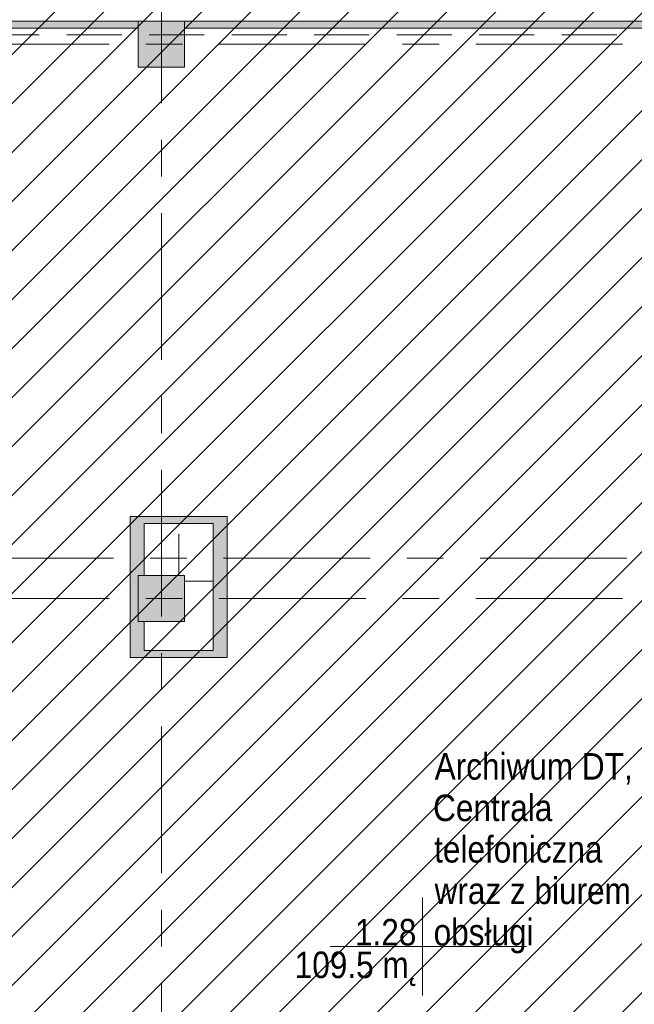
# Model space of a CAD drawing. Header units: centimetres. Extents: x -1737 to 3083, y -1 to 3760.
# Tile 20 of 36: x -735 to -203, y 1977 to 2830. Entities that reach past the tile are written whole.
import ezdxf

# ---------------------------------------------------------------- set-up
doc = ezdxf.new("R2010")
doc.units = ezdxf.units.CM
doc.linetypes.add('Hidden', pattern=[71.4375, 47.625, -23.8125])
doc.linetypes.add('Oś', pattern=[222.25, 127, -31.75, 31.75, -31.75])
for name, color, linetype, lineweight in [('A-AREA-IDEN', 2, 'Continuous', 13), ('A-DETL', 90, 'Continuous', 9), ('A-DETL-GENF', 92, 'Continuous', 9), ('A-DETL-THIN', 151, 'Continuous', 9), ('A-WALL', 113, 'Continuous', 13), ('S-COLS', 52, 'Continuous', 13), ('S-GRID', 1, 'Continuous', 13)]:
    doc.layers.add(name, color=color, linetype=linetype, lineweight=lineweight)
doc.layers.add('A-WALL-PATT', color=111, linetype='Continuous', lineweight=13, plot=False)
doc.styles.add('Arial_7', font='arial.ttf', dxfattribs={"width": 0.85, "height": 23})

msp = doc.modelspace()

# ---------------------------------------------------------------- hatches: boundary and pattern name
at = {"layer": 'S-COLS', "lineweight": 9}
for points in [[(-632.62, 2788.33), (-592.62, 2788.33), (-592.62, 2828.33), (-632.62, 2828.33)], [(-632.62, 2308.33), (-592.62, 2308.33), (-592.62, 2348.33), (-632.62, 2348.33)]]:
    msp.add_hatch(color=251, dxfattribs=at).paths.add_polyline_path(points, flags=0)

# ---------------------------------------------------------------- linework, layer by layer
at = {"layer": 'A-AREA-IDEN', "color": 251, "lineweight": 9}
for p, q in [((-386.38, 2069.48), (-386.38, 2026.98)), ((-376.62, 2026.98), (-466.38, 2026.98)), ((-466.38, 2026.98), (-296.38, 2026.98)), ((-386.38, 2026.98), (-386.38, 1984.48))]:
    msp.add_line(p, q, dxfattribs=at)
at = {"layer": 'A-DETL', "color": 251, "linetype": 'Hidden', "lineweight": 9}
msp.add_line((-1194.62, 2816.32), (-103.24, 2816.32), dxfattribs=at)
at = {"layer": 'A-DETL-GENF', "color": 251, "linetype": 'Continuous', "lineweight": 9}
for p, q in [((-1207.62, 2333.71), (-31.01, 3510.33)), ((-1207.62, 2291.28), (11.42, 3510.33)), ((-1207.62, 2248.86), (53.85, 3510.33)), ((-1207.62, 2206.43), (96.27, 3510.33)), ((-1207.62, 2164), (138.7, 3510.33)), ((-1207.62, 2121.58), (181.13, 3510.33)), ((-1207.62, 2079.15), (223.55, 3510.33)), ((-1207.62, 2036.72), (265.98, 3510.33)), ((-1207.62, 1994.3), (308.4, 3510.33)), ((-1207.62, 1951.87), (350.83, 3510.33)), ((-1207.62, 1909.44), (393.26, 3510.33)), ((-1207.62, 1867.02), (435.68, 3510.33)), ((-1173.89, 1858.33), (478.11, 3510.33)), ((-1131.46, 1858.33), (520.54, 3510.33)), ((-1089.04, 1858.33), (562.96, 3510.33)), ((-1046.61, 1858.33), (605.39, 3510.33)), ((-1004.18, 1858.33), (647.82, 3510.33)), ((-961.76, 1858.33), (690.24, 3510.33)), ((-919.33, 1858.33), (732.67, 3510.33)), ((-876.9, 1858.33), (775.1, 3510.33)), ((-834.48, 1858.33), (817.52, 3510.33)), ((-792.05, 1858.33), (859.95, 3510.33)), ((-749.63, 1858.33), (902.37, 3510.33)), ((-707.2, 1858.33), (944.8, 3510.33)), ((-664.77, 1858.33), (987.23, 3510.33)), ((-622.35, 1858.33), (1029.65, 3510.33)), ((-579.92, 1858.33), (1072.08, 3510.33)), ((-557.87, 1837.95), (1114.51, 3510.33)), ((-557.87, 1795.52), (1156.93, 3510.33)), ((-557.87, 1753.09), (542.38, 2853.34)), ((-557.87, 1710.67), (542.38, 2810.92)), ((-557.87, 1668.24), (542.38, 2768.49)), ((-557.87, 1625.81), (542.38, 2726.06))]:
    msp.add_line(p, q, dxfattribs=at)
at = {"layer": 'A-DETL-THIN', "color": 251, "lineweight": 9}
for p, q in [((-597.62, 2384.33), (-597.62, 2348.33)), ((-592.62, 2343.33), (-567.62, 2343.33))]:
    msp.add_line(p, q, dxfattribs=at)
at = {"layer": 'A-WALL', "color": 251, "lineweight": 9}
for p, q in [((-632.62, 2828.33), (-1192.62, 2828.33)), ((-1192.62, 2822.33), (-632.62, 2822.33)), ((-32.62, 2828.33), (-592.62, 2828.33)), ((-592.62, 2822.33), (-96.62, 2822.33)), ((-555.62, 2399.33), (-639.62, 2399.33)), ((-639.62, 2399.33), (-639.62, 2277.33)), ((-555.62, 2277.33), (-555.62, 2399.33)), ((-627.62, 2393.33), (-567.62, 2393.33)), ((-627.62, 2348.33), (-627.62, 2393.33)), ((-567.62, 2393.33), (-567.62, 2283.33)), ((-627.62, 2283.33), (-627.62, 2308.33)), ((-639.62, 2277.33), (-555.62, 2277.33)), ((-567.62, 2283.33), (-627.62, 2283.33))]:
    msp.add_line(p, q, dxfattribs=at)
at = {"layer": 'A-WALL-PATT', "color": 251, "linetype": 'Continuous', "lineweight": 9, "extrusion": (0, 0, -1)}
for points in [[(1192.62, 2828.24), (730.05, 2822.33), (632.62, 2828.33)], [(730.05, 2822.33), (1192.62, 2828.24), (1192.62, 2822.33)], [(632.62, 2828.33), (730.05, 2822.33), (632.62, 2822.33)], [(92.71, 2822.33), (592.62, 2828.33), (592.62, 2822.33)], [(592.62, 2828.33), (92.71, 2822.33), (32.62, 2828.33)], [(639.62, 2393.33), (567.62, 2399.33), (639.62, 2399.33)], [(567.62, 2399.33), (639.62, 2393.33), (567.62, 2393.33)], [(567.62, 2283.33), (555.62, 2399.33), (567.62, 2399.33)], [(555.62, 2399.33), (567.62, 2283.33), (557.87, 2283.33)], [(555.62, 2399.33), (557.87, 2283.33), (555.62, 2283.33)], [(639.62, 2316.03), (627.62, 2393.33), (639.62, 2393.33)], [(627.62, 2393.33), (639.62, 2316.03), (632.62, 2348.33)], [(627.62, 2393.33), (632.62, 2348.33), (627.62, 2348.33)], [(632.62, 2348.33), (639.62, 2316.03), (639.62, 2277.33)], [(632.62, 2348.33), (639.62, 2277.33), (632.62, 2308.33)], [(627.62, 2277.33), (632.62, 2308.33), (639.62, 2277.33)], [(632.62, 2308.33), (627.62, 2277.33), (627.62, 2308.33)], [(555.62, 2277.33), (627.62, 2283.33), (627.62, 2277.33)], [(627.62, 2283.33), (555.62, 2277.33), (555.62, 2283.33)]]:
    msp.add_solid(points, dxfattribs=at)
at = {"layer": 'S-COLS', "color": 251, "lineweight": 9}
for p, q in [((-592.62, 2828.33), (-632.62, 2828.33)), ((-632.62, 2828.33), (-632.62, 2788.33)), ((-592.62, 2788.33), (-592.62, 2828.33)), ((-632.62, 2788.33), (-592.62, 2788.33)), ((-592.62, 2348.33), (-632.62, 2348.33)), ((-632.62, 2348.33), (-632.62, 2308.33)), ((-592.62, 2308.33), (-592.62, 2348.33)), ((-632.62, 2308.33), (-592.62, 2308.33))]:
    msp.add_line(p, q, dxfattribs=at)
at = {"layer": 'S-GRID', "color": 251, "linetype": 'Oś', "lineweight": 9}
for p, q in [((-612.62, 2884.27), (-612.62, 27.13)), ((1342.46, 2808.33), (-1368.76, 2808.33)), ((-1225.62, 2363.33), (1774.38, 2363.33)), ((1342.46, 2328.33), (-1368.76, 2328.33))]:
    msp.add_line(p, q, dxfattribs=at)

# ---------------------------------------------------------------- texts
at = {"layer": 'A-AREA-IDEN', "color": 251, "lineweight": 9, "style": 'Arial_7', "width": 0.85}
for s, p in [('Archiwum DT,', (-375.95, 2171.46)), ('Centrala', (-377.32, 2135.56)), ('telefoniczna', (-376.42, 2099.66)), ('wraz z biurem', (-376.01, 2063.77)), ('obsługi', (-376.85, 2027.87)), ('1.28', (-444.94, 2027.87)), ('109.5 m˛', (-497.13, 1999.59))]:
    msp.add_text(s, height=23, dxfattribs=at).set_placement(p)

doc.saveas('drawing.dxf')
